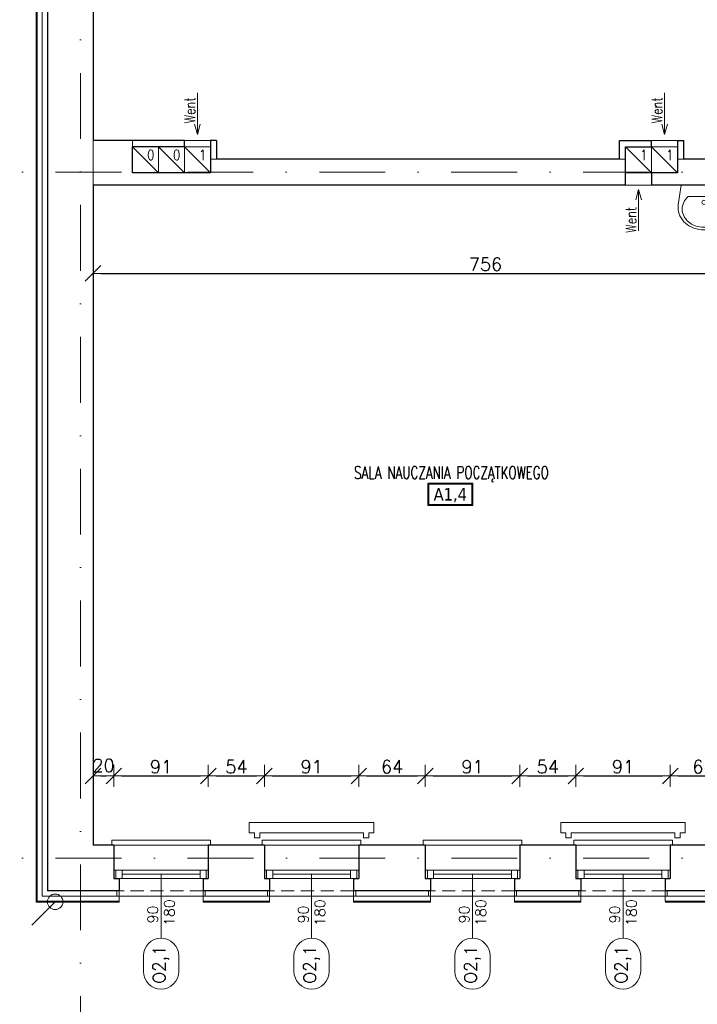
# Model space of a CAD drawing. Header units: millimetres. Extents: x 23192 to 177760, y -399809 to -79279.
# Tile 234 of 256: x 57679 to 58332, y -195742 to -194794. Entities that reach past the tile are written whole.
import ezdxf
from ezdxf.enums import TextEntityAlignment as Align

# ---------------------------------------------------------------- set-up
doc = ezdxf.new("R2010")
doc.units = ezdxf.units.MM
doc.linetypes.add('DASHDOT', pattern=[25.4, 12.7, -6.35, 0, -6.35])
doc.linetypes.add('HIDDEN', pattern=[9.525, 6.35, -3.175])
doc.layers.get('0').update_dxf_attribs({"lineweight": 0})
for name, color, linetype, lineweight in [('!! 0_ Istn-okna', 6, 'Continuous', 13), ('!! 0_ Istn-sciany', 3, 'Continuous', 30), ('!! 0_ Istn-widok', 1, 'Continuous', 15), ('!! 0_ Opis', 8, 'Continuous', 13), ('!! 0_Istn-armatura', 6, 'Continuous', 9), ('!! 0_Istn-cienka', 4, 'Continuous', 9), ('!! 0_Istn-went', 5, 'Continuous', 13), ('!! 0_Opis_okna', 8, 'Continuous', 15), ('!! 0_Opis_pom', 9, 'Continuous', 13), ('!! 0_Osie', 1, 'DASHDOT', 13), ('!! 1_ tynk zewn  - nowy', 21, 'Continuous', 20), ('!! 2_ remont Ocieplenie', 4, 'ZIGZAG', 5), ('!! wymiary osi', 250, 'Continuous', 9), ('0-osie-liniA', 14, 'DASHDOT', 5), ('Dimension (ISO)', 7, 'Continuous', 25)]:
    doc.layers.add(name, color=color, linetype=linetype, lineweight=lineweight)
doc.layers.add('!! 0_Istn-grzejniki', color=7, linetype='Continuous', lineweight=0, plot=False)
doc.layers.add('Powierzchnia', color=140, linetype='Continuous', lineweight=5, plot=False)
doc.styles.add('ARCHETYP', font='romans.shx', dxfattribs={"height": 15})
doc.styles.add('ARIAL', font='tahoma.ttf')
doc.styles.add('Note Text (ISO)', font='tahoma.ttf')
doc.styles.add('TXT', font='simplex.shx')
doc.linetypes.add('ZIGZAG', pattern='A,0.00254,-5.08,[131,ltypeshp.shx,S=5.08,R=0,X=-5.08,Y=0],-10.16,[131,ltypeshp.shx,S=5.08,R=180,X=5.08,Y=0],-5.08', length=20.32254)
doc.dimstyles.new('Default (ISO)', dxfattribs={"dimscale": 5, "dimtxt": 5, "dimasz": 5, "dimexe": 3.175, "dimexo": 0, "dimgap": 0.762, "dimtad": 1, "dimdec": 0, "dimrnd": 1e-08, "dimzin": 0, "dimtxsty": 'Note Text (ISO)', "dimcen": 0.09, "dimdle": 10, "dimclrd": 256, "dimclre": 256, "dimclrt": 256, "dimazin": 0, "dimtfac": 0.70104, "dimtmove": 0, "dimatfit": 3, "dimfxl": 1, "dimtolj": 1, "dimtzin": 0, "dimlwd": -1, "dimlwe": -1, "dimarcsym": 0})
doc.dimstyles.new('DIM50', dxfattribs={"dimscale": 5, "dimtxt": 2.5, "dimasz": 1.5, "dimexe": 0, "dimexo": 0, "dimgap": 0.5, "dimtad": 1, "dimdec": 4, "dimrnd": 0.5, "dimdsep": 46, "dimtxsty": 'TXT', "dimblk1": 'TICK1', "dimblk2": 'TICK1', "dimsah": 1, "dimcen": 0, "dimse1": 1, "dimse2": 1, "dimclrd": 1, "dimclre": 7, "dimclrt": 9, "dimadec": 0, "dimazin": 0, "dimtfac": 1, "dimtdec": 4, "dimtmove": 2, "dimatfit": 3, "dimldrblk": 'TICK1', "dimfxl": 1, "dimtolj": 1, "dimarcsym": 0})

# ---------------------------------------------------------------- blocks, each defined once
blk = doc.blocks.new('A$C578D6593')
for p, q in [((-26.36, 0), (-29.16, 18.76)), ((-19.63, 11), (10.9, 11)), ((17.64, 0), (20.43, 18.76)), ((-26.36, 0), (17.64, 0))]:
    blk.add_line(p, q)
blk.add_circle((-4.36, 16.5), 2)
for centre, radius, start, end in [((-5.67, 17.67), 25.11, 109.6071, 130.69553), ((-5.67, 19.17), 21.11, 109.6071, 130.69553), ((-4.36, 14), 29, 90, 109.6071), ((-4.36, 15.5), 25, 90, 109.6071), ((-4.36, 14), 29, 70.3929, 90), ((-4.36, 15.5), 25, 70.3929, 90), ((-3.06, 19.17), 21.11, 49.30447, 70.3929), ((-3.06, 17.67), 25.11, 49.30447, 70.3929), ((-10.79, 21.5), 18.58, 154.2825, 180), ((-7.68, 20), 22.03, 130.69553, 154.2825), ((-10.79, 23), 14.58, 154.2825, 180), ((-7.68, 21.5), 18.03, 130.69553, 154.2825), ((-1.05, 21.5), 18.03, 25.7175, 49.30447), ((-1.05, 20), 22.03, 25.7175, 49.30447), ((2.06, 23), 14.58, 0, 25.7175), ((2.06, 21.5), 18.58, 0, 25.7175), ((-10.79, 21.5), 18.58, 180, 188.47944), ((-10.79, 23), 14.58, 180, 205.7175), ((2.06, 23), 14.58, 334.2825, 0), ((2.06, 21.5), 18.58, 351.52056, 0), ((-7.68, 24.5), 18.03, 205.7175, 228.4823), ((-1.05, 24.5), 18.03, 311.5177, 334.2825)]:
    blk.add_arc(centre, radius, start, end)
blk = doc.blocks.new('TICK1')
at = {"color": 0}
for p, q in [((0, -1.4), (0, 1.4)), ((0, 0), (-1, 0))]:
    blk.add_line(p, q, dxfattribs=at)
at = {"color": 2}
blk.add_line((-1, -1), (1, 1), dxfattribs=at)
blk = doc.blocks.new('*D3790')
at = {"layer": '!! wymiary osi', "color": 1, "lineweight": -2, "transparency": 16777216}
blk.add_line((48732.98, -195696.55), (48732.98, -195670.59), dxfattribs=at)
at = {"layer": 'DEFPOINTS', "color": 0, "transparency": 16777216}
for p in [(48732.98, -195663.09), (48917.71, -195663.09), (48917.71, -195704.05)]:
    blk.add_point(p, dxfattribs=at)
at = {"layer": '!! wymiary osi', "color": 1, "lineweight": -2, "transparency": 16777216, "xscale": 7.5, "yscale": 7.5, "zscale": 7.5}
for p, rotation in [((48732.98, -195663.09), 90), ((48732.98, -195704.05), 270)]:
    blk.add_blockref('TICK1', p, dxfattribs=dict(at, rotation=rotation))
at = {"layer": '!! wymiary osi', "color": 9, "transparency": 16777216, "insert": (48724.23, -195683.57), "char_height": 12.5, "attachment_point": 5, "rotation": 90, "style": 'TXT'}
blk.add_mtext('\\A1;41', dxfattribs=at)
blk = doc.blocks.new('*D1419')
at = {"layer": 'DEFPOINTS', "color": 0, "transparency": 16777216}
for p in [(-689.8, 120.2), (510.2, 120.2), (510.2, 18.8)]:
    blk.add_point(p, dxfattribs=at)
at = {"layer": 'Dimension (ISO)', "transparency": 16777216}
for p, q in [((-689.8, 120.2), (-689.8, 2.9)), ((510.2, 120.2), (510.2, 2.9)), ((-664.8, 18.8), (485.2, 18.8))]:
    blk.add_line(p, q, dxfattribs=at)
for points in [[(-664.8, 22.9), (-664.8, 14.6), (-689.8, 18.8)], [(485.2, 22.9), (485.2, 14.6), (510.2, 18.8)]]:
    blk.add_solid(points, dxfattribs=at)
at = {"layer": 'Dimension (ISO)', "lineweight": 9, "transparency": 16777216, "insert": (-160.6, 48.6), "char_height": 25, "attachment_point": 1, "style": 'Note Text (ISO)'}
blk.add_mtext('\\A1;1200', dxfattribs=at)
blk = doc.blocks.new('1_ok-opis')
blk.add_line((0, 111.61), (0, 50))
for points in [[(-17, 128.61), (-17, 143.61)], [(17, 128.61), (17, 143.61)]]:
    blk.add_lwpolyline(points)
for centre, start, end in [((0, 143.61), 0, 180), ((0, 128.61), 180, 0)]:
    blk.add_arc(centre, 17, start, end)
at = {"style": 'ARCHETYP'}
for tag, height, rotation, p in [('NR', 12, 90, (0, 136.9)), ('NR', 12, 270, (0, 136.9)), ('SZEROKOŚĆ', 10, 90, (-8, 78.29)), ('WYSOKOŚĆ', 10, 270, (-8, 78.29)), ('WYSOKOŚĆ', 10, 90, (8, 78.29)), ('SZEROKOŚĆ', 10, 270, (8, 78.29))]:
    blk.add_attdef(tag, text='', height=height, rotation=rotation, dxfattribs=at).set_placement(p, align=Align.MIDDLE)
blk = doc.blocks.new('*D2639')
at = {"layer": '!! wymiary osi', "color": 1, "lineweight": -2, "transparency": 16777216}
blk.add_line((57616.73, -194305.63), (57616.73, -195636.63), dxfattribs=at)
at = {"layer": 'DEFPOINTS', "color": 0, "transparency": 16777216}
for p in [(57694.57, -194298.13), (57616.73, -195644.13), (57694.57, -195644.13)]:
    blk.add_point(p, dxfattribs=at)
at = {"layer": '!! wymiary osi', "color": 1, "lineweight": -2, "transparency": 16777216, "xscale": 7.5, "yscale": 7.5, "zscale": 7.5}
for p, rotation in [((57616.73, -194298.13), 90), ((57616.73, -195644.13), 270)]:
    blk.add_blockref('TICK1', p, dxfattribs=dict(at, rotation=rotation))
at = {"layer": '!! wymiary osi', "color": 9, "transparency": 16777216, "insert": (57607.98, -194971.13), "char_height": 12.5, "attachment_point": 5, "rotation": 90, "style": 'TXT'}
blk.add_mtext('\\A1;1346', dxfattribs=at)
blk = doc.blocks.new('*D2640')
at = {"layer": '!! wymiary osi', "color": 1, "lineweight": -2, "transparency": 16777216}
blk.add_line((57647.17, -194360.63), (57647.17, -194920.63), dxfattribs=at)
at = {"layer": 'DEFPOINTS', "color": 0, "transparency": 16777216}
for p in [(57749.57, -194353.13), (57647.17, -194928.13), (57868.57, -194928.13)]:
    blk.add_point(p, dxfattribs=at)
at = {"layer": '!! wymiary osi', "color": 1, "lineweight": -2, "transparency": 16777216, "xscale": 7.5, "yscale": 7.5, "zscale": 7.5}
for p, rotation in [((57647.17, -194353.13), 90), ((57647.17, -194928.13), 270)]:
    blk.add_blockref('TICK1', p, dxfattribs=dict(at, rotation=rotation))
at = {"layer": '!! wymiary osi', "color": 9, "transparency": 16777216, "insert": (57638.42, -194640.63), "char_height": 12.5, "attachment_point": 5, "rotation": 90, "style": 'TXT'}
blk.add_mtext('\\A1;575', dxfattribs=at)
blk = doc.blocks.new('*D2641')
at = {"layer": '!! wymiary osi', "color": 1, "lineweight": -2, "transparency": 16777216}
blk.add_line((57647.17, -194935.63), (57647.17, -194945.63), dxfattribs=at)
at = {"layer": 'DEFPOINTS', "color": 0, "transparency": 16777216}
for p in [(57868.57, -194928.13), (57647.17, -194953.13), (57868.57, -194953.13)]:
    blk.add_point(p, dxfattribs=at)
at = {"layer": '!! wymiary osi', "color": 1, "lineweight": -2, "transparency": 16777216, "xscale": 7.5, "yscale": 7.5, "zscale": 7.5}
for p, rotation in [((57647.17, -194928.13), 90), ((57647.17, -194953.13), 270)]:
    blk.add_blockref('TICK1', p, dxfattribs=dict(at, rotation=rotation))
at = {"layer": '!! wymiary osi', "color": 9, "transparency": 16777216, "insert": (57637.17, -194940.63), "char_height": 12.5, "attachment_point": 5, "rotation": 90, "style": 'TXT'}
blk.add_mtext('\\A1;25', dxfattribs=at)
blk = doc.blocks.new('*D2642')
at = {"layer": '!! wymiary osi', "color": 1, "lineweight": -2, "transparency": 16777216}
blk.add_line((57647.17, -194960.63), (57647.17, -195581.63), dxfattribs=at)
at = {"layer": 'DEFPOINTS', "color": 0, "transparency": 16777216}
for p in [(57868.57, -194953.13), (57647.17, -195589.13), (57749.57, -195589.13)]:
    blk.add_point(p, dxfattribs=at)
at = {"layer": '!! wymiary osi', "color": 1, "lineweight": -2, "transparency": 16777216, "xscale": 7.5, "yscale": 7.5, "zscale": 7.5}
for p, rotation in [((57647.17, -194953.13), 90), ((57647.17, -195589.13), 270)]:
    blk.add_blockref('TICK1', p, dxfattribs=dict(at, rotation=rotation))
at = {"layer": '!! wymiary osi', "color": 9, "transparency": 16777216, "insert": (57638.42, -195271.13), "char_height": 12.5, "attachment_point": 5, "rotation": 90, "style": 'TXT'}
blk.add_mtext('\\A1;636', dxfattribs=at)
blk = doc.blocks.new('*D2643')
at = {"layer": '!! wymiary osi', "color": 1, "lineweight": -2, "transparency": 16777216}
blk.add_line((57647.17, -195596.63), (57647.17, -195636.63), dxfattribs=at)
at = {"layer": 'DEFPOINTS', "color": 0, "transparency": 16777216}
for p in [(57749.57, -195589.13), (57647.17, -195644.13), (57774.57, -195644.13)]:
    blk.add_point(p, dxfattribs=at)
at = {"layer": '!! wymiary osi', "color": 1, "lineweight": -2, "transparency": 16777216, "xscale": 7.5, "yscale": 7.5, "zscale": 7.5}
for p, rotation in [((57647.17, -195589.13), 90), ((57647.17, -195644.13), 270)]:
    blk.add_blockref('TICK1', p, dxfattribs=dict(at, rotation=rotation))
at = {"layer": '!! wymiary osi', "color": 9, "transparency": 16777216, "insert": (57638.42, -195616.63), "char_height": 12.5, "attachment_point": 5, "rotation": 90, "style": 'TXT'}
blk.add_mtext('\\A1;55', dxfattribs=at)
blk = doc.blocks.new('*D2676')
at = {"layer": '!! wymiary osi', "color": 1, "lineweight": -2, "transparency": 16777216}
blk.add_line((57702.07, -195869.6), (60762.07, -195869.6), dxfattribs=at)
at = {"layer": 'DEFPOINTS', "color": 0, "transparency": 16777216}
for p in [(57694.57, -195657.59), (60769.57, -195657.59), (60769.57, -195869.6)]:
    blk.add_point(p, dxfattribs=at)
at = {"layer": '!! wymiary osi', "color": 1, "lineweight": -2, "transparency": 16777216, "xscale": 7.5, "yscale": 7.5, "zscale": 7.5, "rotation": 180}
blk.add_blockref('TICK1', (57694.57, -195869.6), dxfattribs=at)
at = {"layer": '!! wymiary osi', "color": 1, "lineweight": -2, "transparency": 16777216, "xscale": 7.5, "yscale": 7.5, "zscale": 7.5}
blk.add_blockref('TICK1', (60769.57, -195869.6), dxfattribs=at)
at = {"layer": '!! wymiary osi', "color": 9, "transparency": 16777216, "insert": (59232.07, -195860.85), "char_height": 12.5, "attachment_point": 5, "style": 'TXT'}
blk.add_mtext('\\A1;3075', dxfattribs=at)
blk = doc.blocks.new('*D2678')
at = {"layer": '!! wymiary osi', "color": 1, "lineweight": -2, "transparency": 16777216}
blk.add_line((57702.07, -195827.61), (57742.07, -195827.61), dxfattribs=at)
at = {"layer": 'DEFPOINTS', "color": 0, "transparency": 16777216}
for p in [(57749.57, -195589.13), (57694.57, -195644.13), (57749.57, -195827.61)]:
    blk.add_point(p, dxfattribs=at)
at = {"layer": '!! wymiary osi', "color": 1, "lineweight": -2, "transparency": 16777216, "xscale": 7.5, "yscale": 7.5, "zscale": 7.5, "rotation": 180}
blk.add_blockref('TICK1', (57694.57, -195827.61), dxfattribs=at)
at = {"layer": '!! wymiary osi', "color": 1, "lineweight": -2, "transparency": 16777216, "xscale": 7.5, "yscale": 7.5, "zscale": 7.5}
blk.add_blockref('TICK1', (57749.57, -195827.61), dxfattribs=at)
at = {"layer": '!! wymiary osi', "color": 9, "transparency": 16777216, "insert": (57722.07, -195818.86), "char_height": 12.5, "attachment_point": 5, "style": 'TXT'}
blk.add_mtext('\\A1;55', dxfattribs=at)
blk = doc.blocks.new('*D2679')
at = {"layer": '!! wymiary osi', "color": 1, "lineweight": -2, "transparency": 16777216}
blk.add_line((57757.07, -195827.61), (58618.07, -195827.61), dxfattribs=at)
at = {"layer": 'DEFPOINTS', "color": 0, "transparency": 16777216}
for p in [(57749.57, -195589.13), (58625.57, -195589.13), (58625.57, -195827.61)]:
    blk.add_point(p, dxfattribs=at)
at = {"layer": '!! wymiary osi', "color": 1, "lineweight": -2, "transparency": 16777216, "xscale": 7.5, "yscale": 7.5, "zscale": 7.5, "rotation": 180}
blk.add_blockref('TICK1', (57749.57, -195827.61), dxfattribs=at)
at = {"layer": '!! wymiary osi', "color": 1, "lineweight": -2, "transparency": 16777216, "xscale": 7.5, "yscale": 7.5, "zscale": 7.5}
blk.add_blockref('TICK1', (58625.57, -195827.61), dxfattribs=at)
at = {"layer": '!! wymiary osi', "color": 9, "transparency": 16777216, "insert": (58187.57, -195818.86), "char_height": 12.5, "attachment_point": 5, "style": 'TXT'}
blk.add_mtext('\\A1;876', dxfattribs=at)
blk = doc.blocks.new('*D2686')
at = {"layer": '!! wymiary osi', "color": 1, "lineweight": -2, "transparency": 16777216}
blk.add_line((57757.07, -195522.3), (57762.07, -195522.3), dxfattribs=at)
at = {"layer": 'DEFPOINTS', "color": 0, "transparency": 16777216}
for p in [(57769.57, -195522.3), (57749.57, -195589.13), (57769.57, -195589.13)]:
    blk.add_point(p, dxfattribs=at)
at = {"layer": '!! wymiary osi', "color": 1, "lineweight": -2, "transparency": 16777216, "xscale": 7.5, "yscale": 7.5, "zscale": 7.5, "rotation": 180}
blk.add_blockref('TICK1', (57749.57, -195522.3), dxfattribs=at)
at = {"layer": '!! wymiary osi', "color": 1, "lineweight": -2, "transparency": 16777216, "xscale": 7.5, "yscale": 7.5, "zscale": 7.5}
blk.add_blockref('TICK1', (57769.57, -195522.3), dxfattribs=at)
at = {"layer": '!! wymiary osi', "color": 9, "transparency": 16777216, "insert": (57759.57, -195512.3), "char_height": 12.5, "attachment_point": 5, "style": 'TXT'}
blk.add_mtext('\\A1;20', dxfattribs=at)
blk = doc.blocks.new('*D2687')
at = {"layer": '!! wymiary osi', "color": 1, "lineweight": -2, "transparency": 16777216}
blk.add_line((57777.07, -195522.3), (57853.07, -195522.3), dxfattribs=at)
at = {"layer": 'DEFPOINTS', "color": 0, "transparency": 16777216}
for p in [(57860.57, -195522.3), (57769.57, -195589.13), (57860.57, -195589.13)]:
    blk.add_point(p, dxfattribs=at)
at = {"layer": '!! wymiary osi', "color": 1, "lineweight": -2, "transparency": 16777216, "xscale": 7.5, "yscale": 7.5, "zscale": 7.5, "rotation": 180}
blk.add_blockref('TICK1', (57769.57, -195522.3), dxfattribs=at)
at = {"layer": '!! wymiary osi', "color": 1, "lineweight": -2, "transparency": 16777216, "xscale": 7.5, "yscale": 7.5, "zscale": 7.5}
blk.add_blockref('TICK1', (57860.57, -195522.3), dxfattribs=at)
at = {"layer": '!! wymiary osi', "color": 9, "transparency": 16777216, "insert": (57815.07, -195513.55), "char_height": 12.5, "attachment_point": 5, "style": 'TXT'}
blk.add_mtext('\\A1;91', dxfattribs=at)
blk = doc.blocks.new('*D2688')
at = {"layer": '!! wymiary osi', "color": 1, "lineweight": -2, "transparency": 16777216}
blk.add_line((57868.07, -195522.3), (57907.07, -195522.3), dxfattribs=at)
at = {"layer": 'DEFPOINTS', "color": 0, "transparency": 16777216}
for p in [(57914.57, -195522.3), (57860.57, -195589.13), (57914.57, -195589.13)]:
    blk.add_point(p, dxfattribs=at)
at = {"layer": '!! wymiary osi', "color": 1, "lineweight": -2, "transparency": 16777216, "xscale": 7.5, "yscale": 7.5, "zscale": 7.5, "rotation": 180}
blk.add_blockref('TICK1', (57860.57, -195522.3), dxfattribs=at)
at = {"layer": '!! wymiary osi', "color": 1, "lineweight": -2, "transparency": 16777216, "xscale": 7.5, "yscale": 7.5, "zscale": 7.5}
blk.add_blockref('TICK1', (57914.57, -195522.3), dxfattribs=at)
at = {"layer": '!! wymiary osi', "color": 9, "transparency": 16777216, "insert": (57887.57, -195513.55), "char_height": 12.5, "attachment_point": 5, "style": 'TXT'}
blk.add_mtext('\\A1;54', dxfattribs=at)
blk = doc.blocks.new('*D2689')
at = {"layer": '!! wymiary osi', "color": 1, "lineweight": -2, "transparency": 16777216}
blk.add_line((57922.07, -195522.3), (57998.07, -195522.3), dxfattribs=at)
at = {"layer": 'DEFPOINTS', "color": 0, "transparency": 16777216}
for p in [(58005.57, -195522.3), (57914.57, -195589.13), (58005.57, -195589.13)]:
    blk.add_point(p, dxfattribs=at)
at = {"layer": '!! wymiary osi', "color": 1, "lineweight": -2, "transparency": 16777216, "xscale": 7.5, "yscale": 7.5, "zscale": 7.5, "rotation": 180}
blk.add_blockref('TICK1', (57914.57, -195522.3), dxfattribs=at)
at = {"layer": '!! wymiary osi', "color": 1, "lineweight": -2, "transparency": 16777216, "xscale": 7.5, "yscale": 7.5, "zscale": 7.5}
blk.add_blockref('TICK1', (58005.57, -195522.3), dxfattribs=at)
at = {"layer": '!! wymiary osi', "color": 9, "transparency": 16777216, "insert": (57960.07, -195513.55), "char_height": 12.5, "attachment_point": 5, "style": 'TXT'}
blk.add_mtext('\\A1;91', dxfattribs=at)
blk = doc.blocks.new('*D2690')
at = {"layer": '!! wymiary osi', "color": 1, "lineweight": -2, "transparency": 16777216}
blk.add_line((58013.07, -195522.3), (58062.07, -195522.3), dxfattribs=at)
at = {"layer": 'DEFPOINTS', "color": 0, "transparency": 16777216}
for p in [(58069.57, -195522.3), (58005.57, -195589.13), (58069.57, -195589.13)]:
    blk.add_point(p, dxfattribs=at)
at = {"layer": '!! wymiary osi', "color": 1, "lineweight": -2, "transparency": 16777216, "xscale": 7.5, "yscale": 7.5, "zscale": 7.5, "rotation": 180}
blk.add_blockref('TICK1', (58005.57, -195522.3), dxfattribs=at)
at = {"layer": '!! wymiary osi', "color": 1, "lineweight": -2, "transparency": 16777216, "xscale": 7.5, "yscale": 7.5, "zscale": 7.5}
blk.add_blockref('TICK1', (58069.57, -195522.3), dxfattribs=at)
at = {"layer": '!! wymiary osi', "color": 9, "transparency": 16777216, "insert": (58037.57, -195513.55), "char_height": 12.5, "attachment_point": 5, "style": 'TXT'}
blk.add_mtext('\\A1;64', dxfattribs=at)
blk = doc.blocks.new('*D2691')
at = {"layer": '!! wymiary osi', "color": 1, "lineweight": -2, "transparency": 16777216}
blk.add_line((58077.07, -195522.3), (58153.07, -195522.3), dxfattribs=at)
at = {"layer": 'DEFPOINTS', "color": 0, "transparency": 16777216}
for p in [(58160.57, -195522.3), (58069.57, -195589.13), (58160.57, -195589.13)]:
    blk.add_point(p, dxfattribs=at)
at = {"layer": '!! wymiary osi', "color": 1, "lineweight": -2, "transparency": 16777216, "xscale": 7.5, "yscale": 7.5, "zscale": 7.5, "rotation": 180}
blk.add_blockref('TICK1', (58069.57, -195522.3), dxfattribs=at)
at = {"layer": '!! wymiary osi', "color": 1, "lineweight": -2, "transparency": 16777216, "xscale": 7.5, "yscale": 7.5, "zscale": 7.5}
blk.add_blockref('TICK1', (58160.57, -195522.3), dxfattribs=at)
at = {"layer": '!! wymiary osi', "color": 9, "transparency": 16777216, "insert": (58115.07, -195513.55), "char_height": 12.5, "attachment_point": 5, "style": 'TXT'}
blk.add_mtext('\\A1;91', dxfattribs=at)
blk = doc.blocks.new('*D2692')
at = {"layer": '!! wymiary osi', "color": 1, "lineweight": -2, "transparency": 16777216}
blk.add_line((58168.07, -195522.3), (58207.07, -195522.3), dxfattribs=at)
at = {"layer": 'DEFPOINTS', "color": 0, "transparency": 16777216}
for p in [(58214.57, -195522.3), (58160.57, -195589.13), (58214.57, -195589.13)]:
    blk.add_point(p, dxfattribs=at)
at = {"layer": '!! wymiary osi', "color": 1, "lineweight": -2, "transparency": 16777216, "xscale": 7.5, "yscale": 7.5, "zscale": 7.5, "rotation": 180}
blk.add_blockref('TICK1', (58160.57, -195522.3), dxfattribs=at)
at = {"layer": '!! wymiary osi', "color": 1, "lineweight": -2, "transparency": 16777216, "xscale": 7.5, "yscale": 7.5, "zscale": 7.5}
blk.add_blockref('TICK1', (58214.57, -195522.3), dxfattribs=at)
at = {"layer": '!! wymiary osi', "color": 9, "transparency": 16777216, "insert": (58187.57, -195513.55), "char_height": 12.5, "attachment_point": 5, "style": 'TXT'}
blk.add_mtext('\\A1;54', dxfattribs=at)
blk = doc.blocks.new('*D2693')
at = {"layer": '!! wymiary osi', "color": 1, "lineweight": -2, "transparency": 16777216}
blk.add_line((58222.07, -195522.3), (58298.07, -195522.3), dxfattribs=at)
at = {"layer": 'DEFPOINTS', "color": 0, "transparency": 16777216}
for p in [(58305.57, -195522.3), (58214.57, -195589.13), (58305.57, -195589.13)]:
    blk.add_point(p, dxfattribs=at)
at = {"layer": '!! wymiary osi', "color": 1, "lineweight": -2, "transparency": 16777216, "xscale": 7.5, "yscale": 7.5, "zscale": 7.5, "rotation": 180}
blk.add_blockref('TICK1', (58214.57, -195522.3), dxfattribs=at)
at = {"layer": '!! wymiary osi', "color": 1, "lineweight": -2, "transparency": 16777216, "xscale": 7.5, "yscale": 7.5, "zscale": 7.5}
blk.add_blockref('TICK1', (58305.57, -195522.3), dxfattribs=at)
at = {"layer": '!! wymiary osi', "color": 9, "transparency": 16777216, "insert": (58260.07, -195513.55), "char_height": 12.5, "attachment_point": 5, "style": 'TXT'}
blk.add_mtext('\\A1;91', dxfattribs=at)
blk = doc.blocks.new('*D2694')
at = {"layer": '!! wymiary osi', "color": 1, "lineweight": -2, "transparency": 16777216}
blk.add_line((58313.07, -195522.3), (58362.07, -195522.3), dxfattribs=at)
at = {"layer": 'DEFPOINTS', "color": 0, "transparency": 16777216}
for p in [(58369.57, -195522.3), (58305.57, -195589.13), (58369.57, -195589.13)]:
    blk.add_point(p, dxfattribs=at)
at = {"layer": '!! wymiary osi', "color": 1, "lineweight": -2, "transparency": 16777216, "xscale": 7.5, "yscale": 7.5, "zscale": 7.5, "rotation": 180}
blk.add_blockref('TICK1', (58305.57, -195522.3), dxfattribs=at)
at = {"layer": '!! wymiary osi', "color": 1, "lineweight": -2, "transparency": 16777216, "xscale": 7.5, "yscale": 7.5, "zscale": 7.5}
blk.add_blockref('TICK1', (58369.57, -195522.3), dxfattribs=at)
at = {"layer": '!! wymiary osi', "color": 9, "transparency": 16777216, "insert": (58337.57, -195513.55), "char_height": 12.5, "attachment_point": 5, "style": 'TXT'}
blk.add_mtext('\\A1;64', dxfattribs=at)
blk = doc.blocks.new('*D2730')
at = {"layer": '!! wymiary osi', "color": 1, "lineweight": -2, "transparency": 16777216}
blk.add_line((57757.07, -195038.07), (58498.07, -195038.07), dxfattribs=at)
at = {"layer": 'DEFPOINTS', "color": 0, "transparency": 16777216}
for p in [(57749.57, -194953.13), (58505.57, -194953.13), (58505.57, -195038.07)]:
    blk.add_point(p, dxfattribs=at)
at = {"layer": '!! wymiary osi', "color": 1, "lineweight": -2, "transparency": 16777216, "xscale": 7.5, "yscale": 7.5, "zscale": 7.5, "rotation": 180}
blk.add_blockref('TICK1', (57749.57, -195038.07), dxfattribs=at)
at = {"layer": '!! wymiary osi', "color": 1, "lineweight": -2, "transparency": 16777216, "xscale": 7.5, "yscale": 7.5, "zscale": 7.5}
blk.add_blockref('TICK1', (58505.57, -195038.07), dxfattribs=at)
at = {"layer": '!! wymiary osi', "color": 9, "transparency": 16777216, "insert": (58127.57, -195029.32), "char_height": 12.5, "attachment_point": 5, "style": 'TXT'}
blk.add_mtext('\\A1;756', dxfattribs=at)
blk = doc.blocks.new('BLOK OSI')
at = {"layer": '0-osie-liniA', "ltscale": 5}
for points in [[(48917.71142, -193635.47368), (48917.71142, -195993.9543)], [(48639.25763, -195002.0883), (55442.2848, -195002.0883)], [(48639.33021, -195663.0883), (55424.2848, -195663.0883)]]:
    blk.add_lwpolyline(points, dxfattribs=at)
at = {"layer": '!! wymiary osi'}
dim = blk.add_linear_dim(base=(48732.97828, -195663.0883), p1=(48917.71142, -195704.04847), p2=(48917.71142, -195663.0883), angle=90, dimstyle='DIM50', dxfattribs=at)
dim.commit()
dim.dimension.update_dxf_attribs({"geometry": '*D3790', "text_midpoint": (48724.22828, -195683.56839)})
blk = doc.blocks.new('A$C11ef928a')
at = {"layer": 'Dimension (ISO)', "lineweight": 9}
dim = blk.add_linear_dim(base=(510.2, 18.8), p1=(-689.8, 120.2), p2=(510.2, 120.2), angle=180, dimstyle='Default (ISO)', override={"dimdec": 0, "dimlfac": 1, "dimtp": 0, "dimtm": 0, "dimtdec": 2, "dimtofl": 0, "dimatfit": 1}, dxfattribs=at)
dim.commit()
dim.dimension.update_dxf_attribs({"geometry": '*D1419', "text_midpoint": (-125.7, 18.8), "dimtype": 128})

msp = doc.modelspace()

# ---------------------------------------------------------------- linework, layer by layer
at = {"layer": '!! 0_ Istn-okna'}
for points in [[(57769.56735, -195613.12813), (57860.56735, -195613.12813)], [(57914.56735, -195613.12813), (58005.56735, -195613.12813)], [(58069.56735, -195613.12813), (58160.56735, -195613.12813)], [(58214.56735, -195613.12813), (58305.56735, -195613.12813)], [(57769.56735, -195621.12813), (57860.56735, -195621.12813)], [(57777.56735, -195617.12813), (57852.56735, -195617.12813)], [(57914.56735, -195621.12813), (58005.56735, -195621.12813)], [(57922.56735, -195617.12813), (57997.56735, -195617.12813)], [(58069.56735, -195621.12813), (58160.56735, -195621.12813)], [(58077.56735, -195617.12813), (58152.56735, -195617.12813)], [(58214.56735, -195621.12813), (58305.56735, -195621.12813)], [(58222.56735, -195617.12813), (58297.56735, -195617.12813)]]:
    msp.add_lwpolyline(points, dxfattribs=at)
for points in [[(57771.56735, -195621.12813), (57777.56735, -195621.12813), (57777.56735, -195613.12813), (57771.56735, -195613.12813)], [(57852.56735, -195621.12813), (57858.56735, -195621.12813), (57858.56735, -195613.12813), (57852.56735, -195613.12813)], [(57916.56735, -195621.12813), (57922.56735, -195621.12813), (57922.56735, -195613.12813), (57916.56735, -195613.12813)], [(57997.56735, -195621.12813), (58003.56735, -195621.12813), (58003.56735, -195613.12813), (57997.56735, -195613.12813)], [(58071.56735, -195621.12813), (58077.56735, -195621.12813), (58077.56735, -195613.12813), (58071.56735, -195613.12813)], [(58152.56735, -195621.12813), (58158.56735, -195621.12813), (58158.56735, -195613.12813), (58152.56735, -195613.12813)], [(58216.56735, -195621.12813), (58222.56735, -195621.12813), (58222.56735, -195613.12813), (58216.56735, -195613.12813)], [(58297.56735, -195621.12813), (58303.56735, -195621.12813), (58303.56735, -195613.12813), (58297.56735, -195613.12813)]]:
    msp.add_lwpolyline(points, close=True, dxfattribs=at)
at = {"layer": '!! 0_ Istn-sciany'}
for p, q in [((57705.56735, -194309.12813), (57705.56735, -195633.12813)), ((57749.56735, -194353.12813), (57749.56735, -194910.12813)), ((57862.56735, -194910.12813), (57862.56735, -194941.12813)), ((57868.56735, -194910.12813), (57868.56735, -194928.12813)), ((57749.56735, -194953.12813), (57749.56735, -195589.12813))]:
    msp.add_line(p, q, dxfattribs=at)
for points in [[(57837.56735, -194910.12813), (57749.56735, -194910.12813)], [(57837.56735, -194916.12813), (57837.56735, -194910.12813)], [(57868.56735, -194910.12813), (57862.56735, -194910.12813)], [(58256.56735, -194928.12813), (58256.56735, -194910.12813)], [(58256.56735, -194910.12813), (58287.56735, -194910.12813)], [(58287.56735, -194916.12813), (58287.56735, -194910.12813)], [(58312.56735, -194910.12813), (58312.56735, -194941.12813)], [(58312.56735, -194910.12813), (58318.56735, -194910.12813)], [(58318.56735, -194928.12813), (58318.56735, -194910.12813)], [(57837.56735, -194916.12813), (57787.56735, -194916.12813)], [(57787.56735, -194941.12813), (57787.56735, -194916.12813)], [(58262.56735, -194953.12813), (58262.56735, -194916.12813)], [(58262.56735, -194916.12813), (58287.56735, -194916.12813)], [(58256.56735, -194928.12813), (57868.56735, -194928.12813)], [(58357.56735, -194928.12813), (58318.56735, -194928.12813)], [(57862.56735, -194941.12813), (57787.56735, -194941.12813)], [(58312.56735, -194941.12813), (58287.56735, -194941.12813)], [(58287.56735, -194941.12813), (58287.56735, -194953.12813)], [(58262.56735, -194953.12813), (57749.56735, -194953.12813)], [(58363.56735, -194953.12813), (58287.56735, -194953.12813)], [(57769.56735, -195589.12813), (57749.56735, -195589.12813)], [(57769.56735, -195589.12813), (57769.56735, -195621.12813)], [(57914.56735, -195589.12813), (57860.56735, -195589.12813)], [(57860.56735, -195589.12813), (57860.56735, -195621.12813)], [(57914.56735, -195589.12813), (57914.56735, -195621.12813)], [(58069.56735, -195589.12813), (58005.56735, -195589.12813)], [(58005.56735, -195589.12813), (58005.56735, -195621.12813)], [(58069.56735, -195589.12813), (58069.56735, -195621.12813)], [(58214.56735, -195589.12813), (58160.56735, -195589.12813)], [(58160.56735, -195589.12813), (58160.56735, -195621.12813)], [(58214.56735, -195589.12813), (58214.56735, -195621.12813)], [(58369.56735, -195589.12813), (58305.56735, -195589.12813)], [(58305.56735, -195589.12813), (58305.56735, -195621.12813)], [(57769.56735, -195621.12813), (57774.56735, -195621.12813)], [(57774.56735, -195621.12813), (57774.56735, -195633.12813)], [(57855.56735, -195621.12813), (57860.56735, -195621.12813)], [(57855.56735, -195621.12813), (57855.56735, -195633.12813)], [(57914.56735, -195621.12813), (57919.56735, -195621.12813)], [(57919.56735, -195621.12813), (57919.56735, -195633.12813)], [(58000.56735, -195621.12813), (58005.56735, -195621.12813)], [(58000.56735, -195621.12813), (58000.56735, -195633.12813)], [(58069.56735, -195621.12813), (58074.56735, -195621.12813)], [(58074.56735, -195621.12813), (58074.56735, -195633.12813)], [(58155.56735, -195621.12813), (58160.56735, -195621.12813)], [(58155.56735, -195621.12813), (58155.56735, -195633.12813)], [(58214.56735, -195621.12813), (58219.56735, -195621.12813)], [(58219.56735, -195621.12813), (58219.56735, -195633.12813)], [(58300.56735, -195621.12813), (58305.56735, -195621.12813)], [(58300.56735, -195621.12813), (58300.56735, -195633.12813)], [(57774.56735, -195633.12813), (57705.56735, -195633.12813)], [(57919.56735, -195633.12813), (57855.56735, -195633.12813)], [(58074.56735, -195633.12813), (58000.56735, -195633.12813)], [(58219.56735, -195633.12813), (58155.56735, -195633.12813)], [(58374.56735, -195633.12813), (58300.56735, -195633.12813)]]:
    msp.add_lwpolyline(points, dxfattribs=at)
at = {"layer": '!! 0_ Istn-widok'}
for points in [[(57749.56735, -194910.12813), (57749.56735, -194953.12813)], [(57787.56735, -194916.12813), (57787.56735, -194910.12813)], [(57868.56735, -194928.12813), (57862.56735, -194928.12813)], [(58256.56735, -194928.12813), (58262.56735, -194928.12813)], [(58318.56735, -194928.12813), (58312.56735, -194928.12813)], [(57767.56735, -195584.12813), (57862.56735, -195584.12813)], [(57767.56735, -195589.12813), (57767.56735, -195584.12813)], [(57862.56735, -195589.12813), (57862.56735, -195584.12813)], [(57912.56735, -195584.12813), (58007.56735, -195584.12813)], [(57912.56735, -195589.12813), (57912.56735, -195584.12813)], [(58007.56735, -195589.12813), (58007.56735, -195584.12813)], [(58067.56735, -195584.12813), (58162.56735, -195584.12813)], [(58067.56735, -195589.12813), (58067.56735, -195584.12813)], [(58162.56735, -195589.12813), (58162.56735, -195584.12813)], [(58212.56735, -195584.12813), (58307.56735, -195584.12813)], [(58212.56735, -195589.12813), (58212.56735, -195584.12813)], [(58307.56735, -195589.12813), (58307.56735, -195584.12813)], [(57772.56735, -195633.12813), (57772.56735, -195638.12813)], [(57857.56735, -195633.12813), (57857.56735, -195638.12813)], [(57917.56735, -195633.12813), (57917.56735, -195638.12813)], [(58002.56735, -195633.12813), (58002.56735, -195638.12813)], [(58072.56735, -195633.12813), (58072.56735, -195638.12813)], [(58157.56735, -195633.12813), (58157.56735, -195638.12813)], [(58217.56735, -195633.12813), (58217.56735, -195638.12813)], [(58302.56735, -195633.12813), (58302.56735, -195638.12813)], [(57857.56735, -195638.12813), (57772.56735, -195638.12813)], [(58002.56735, -195638.12813), (57917.56735, -195638.12813)], [(58157.56735, -195638.12813), (58072.56735, -195638.12813)], [(58302.56735, -195638.12813), (58217.56735, -195638.12813)]]:
    msp.add_lwpolyline(points, dxfattribs=at)
msp.add_circle((57713.06735, -195643.62813), 7.5, dxfattribs=at)
at = {"layer": '!! 0_ Opis'}
msp.add_lwpolyline([(57690.43015, -195666.26533), (57713.06735, -195643.62813)], dxfattribs=at)
at = {"layer": '!! 0_Istn-cienka', "linetype": 'HIDDEN', "ltscale": 2}
for points in [[(57769.56735, -195589.12813), (57860.56735, -195589.12813)], [(57914.56735, -195589.12813), (58005.56735, -195589.12813)], [(58069.56735, -195589.12813), (58160.56735, -195589.12813)], [(58214.56735, -195589.12813), (58305.56735, -195589.12813)], [(57855.56735, -195633.12813), (57774.56735, -195633.12813)], [(58000.56735, -195633.12813), (57919.56735, -195633.12813)], [(58155.56735, -195633.12813), (58074.56735, -195633.12813)], [(58300.56735, -195633.12813), (58219.56735, -195633.12813)]]:
    msp.add_lwpolyline(points, dxfattribs=at)
at = {"layer": '!! 0_Istn-grzejniki'}
for points in [[(57905.06735, -195582.12813), (57905.06735, -195577.12813), (57900.06735, -195577.12813), (57900.06735, -195567.12813), (58020.06735, -195567.12813), (58020.06735, -195577.12813), (58015.06735, -195577.12813), (58015.06735, -195582.12813), (58010.06735, -195582.12813), (58010.06735, -195577.12813), (57910.06735, -195577.12813), (57910.06735, -195582.12813)], [(58205.06735, -195582.12813), (58205.06735, -195577.12813), (58200.06735, -195577.12813), (58200.06735, -195567.12813), (58320.06735, -195567.12813), (58320.06735, -195577.12813), (58315.06735, -195577.12813), (58315.06735, -195582.12813), (58310.06735, -195582.12813), (58310.06735, -195577.12813), (58210.06735, -195577.12813), (58210.06735, -195582.12813)]]:
    msp.add_lwpolyline(points, close=True, dxfattribs=at)
at = {"layer": '!! 0_Istn-went'}
for points in [[(57850.06735, -194864.17108), (57850.06735, -194904.2176)], [(58300.06735, -194864.17108), (58300.06735, -194904.2176)], [(57850.06735, -194904.2176), (57847.38786, -194894.2176)], [(57850.06735, -194904.2176), (57852.74684, -194894.2176)], [(58300.06735, -194904.2176), (58297.38786, -194894.2176)], [(58300.06735, -194904.2176), (58302.74684, -194894.2176)], [(57837.56735, -194910.12813), (57862.56735, -194910.12813)], [(58287.56735, -194910.12813), (58312.56735, -194910.12813)], [(57787.56735, -194916.12813), (57812.56735, -194941.12813)], [(57812.56735, -194916.12813), (57837.56735, -194941.12813)], [(57837.56735, -194916.12813), (57862.56735, -194941.12813)], [(58262.56735, -194916.12813), (58287.56735, -194941.12813)], [(58287.56735, -194916.12813), (58312.56735, -194941.12813)], [(58287.56735, -194953.12813), (58262.56735, -194953.12813)], [(58275.06735, -194957.18006), (58272.38786, -194967.18006)], [(58275.06735, -194997.22659), (58275.06735, -194957.18006)], [(58275.06735, -194957.18006), (58277.74684, -194967.18006)]]:
    msp.add_lwpolyline(points, dxfattribs=at)
for points in [[(57787.56735, -194941.12813), (57812.56735, -194941.12813), (57812.56735, -194916.12813), (57787.56735, -194916.12813)], [(57812.56735, -194941.12813), (57837.56735, -194941.12813), (57837.56735, -194916.12813), (57812.56735, -194916.12813)], [(57837.56735, -194941.12813), (57862.56735, -194941.12813), (57862.56735, -194916.12813), (57837.56735, -194916.12813)], [(58262.56735, -194941.12813), (58287.56735, -194941.12813), (58287.56735, -194916.12813), (58262.56735, -194916.12813)], [(58287.56735, -194941.12813), (58312.56735, -194941.12813), (58312.56735, -194916.12813), (58287.56735, -194916.12813)]]:
    msp.add_lwpolyline(points, close=True, dxfattribs=at)
at = {"layer": '!! 0_Opis_pom', "ltscale": 0.7}
for points in [[(58071.90276, -195261.84213), (58115.42276, -195261.84213), (58115.42276, -195240.08213), (58071.90276, -195240.08213)], [(58072.99076, -195260.75413), (58114.33476, -195260.75413), (58114.33476, -195241.17013), (58072.99076, -195241.17013)]]:
    msp.add_lwpolyline(points, close=True, dxfattribs=at)
at = {"layer": '!! 1_ tynk zewn  - nowy'}
for points in [[(57774.56735, -195644.12813), (57694.56735, -195644.12813), (57694.56735, -194298.12813), (57774.56735, -194298.12813)], [(57774.56735, -195643.12813), (57695.56735, -195643.12813), (57695.56735, -194299.12813), (57774.56735, -194299.12813)], [(57774.56735, -195644.12813), (57774.56735, -195633.12813)], [(57855.56735, -195644.12813), (57855.56735, -195633.12813)], [(57919.56735, -195644.12813), (57919.56735, -195633.12813)], [(58000.56735, -195644.12813), (58000.56735, -195633.12813)], [(58074.56735, -195644.12813), (58074.56735, -195633.12813)], [(58155.56735, -195644.12813), (58155.56735, -195633.12813)], [(58219.56735, -195644.12813), (58219.56735, -195633.12813)], [(58300.56735, -195643.12813), (58300.56735, -195632.12813)], [(57919.56735, -195643.12813), (57855.56735, -195643.12813)], [(57919.56735, -195644.12813), (57855.56735, -195644.12813)], [(58074.56735, -195643.12813), (58000.56735, -195643.12813)], [(58074.56735, -195644.12813), (58000.56735, -195644.12813)], [(58219.56735, -195643.12813), (58155.56735, -195643.12813)], [(58219.56735, -195644.12813), (58155.56735, -195644.12813)], [(58374.56735, -195643.12813), (58300.56735, -195643.12813)], [(58374.56735, -195644.12813), (58300.56735, -195644.12813)]]:
    msp.add_lwpolyline(points, dxfattribs=at)
at = {"layer": '!! 2_ remont Ocieplenie', "linetype": 'ZIGZAG', "ltscale": 0.75}
for points in [[(57774.56735, -195638.12813), (57700.56735, -195638.12813), (57700.56735, -194304.12813), (57774.56735, -194304.12813)], [(57919.56735, -195638.12813), (57855.56735, -195638.12813)], [(58074.56735, -195638.12813), (58000.56735, -195638.12813)], [(58219.56735, -195638.12813), (58155.56735, -195638.12813)], [(58374.56735, -195638.12813), (58300.56735, -195638.12813)]]:
    msp.add_lwpolyline(points, dxfattribs=at)
at = {"layer": 'Powierzchnia'}
for points in [[(57749.56735, -194353.12813), (58481.56735, -194353.12813), (58481.56735, -194928.12813), (58444.56735, -194928.12813), (58444.56735, -194910.12813), (58357.56735, -194910.12813), (58357.56735, -194928.12813), (58318.56735, -194928.12813), (58318.56735, -194910.12813), (58256.56735, -194910.12813), (58256.56735, -194928.12813), (57868.56735, -194928.12813), (57868.56735, -194910.12813), (57749.56735, -194910.12813)], [(58625.56735, -194953.12813), (57749.56735, -194953.12813), (57749.56735, -195589.12813), (58625.56735, -195589.12813)]]:
    msp.add_lwpolyline(points, close=True, dxfattribs=at)

# ---------------------------------------------------------------- block references
at = {"layer": '!! 0_Istn-armatura', "rotation": 180}
msp.add_blockref('A$C578D6593', (58333.70373, -194953.12813), dxfattribs=at)
at = {"layer": '!! 0_Opis_okna'}
ref = msp.add_blockref('1_ok-opis', (57815.06735, -195567.12813), dxfattribs=dict(at, rotation=180))
ref.add_attrib('SZEROKOŚĆ', '90', dxfattribs={"layer": '0', "height": 10, "rotation": 90, "style": 'ARCHETYP'}).set_placement((57807.06735, -195655.84854), align=Align.MIDDLE)
ref.add_attrib('WYSOKOŚĆ', '180', dxfattribs={"layer": '0', "height": 10, "rotation": 90, "style": 'ARCHETYP'}).set_placement((57823.06735, -195654.07509), align=Align.MIDDLE)
ref.add_attrib('NR', 'O2,1', dxfattribs={"layer": '0', "height": 12, "rotation": 90, "style": 'ARCHETYP'}).set_placement((57815.06735, -195704.02958), align=Align.MIDDLE)
ref = msp.add_blockref('1_ok-opis', (57960.06735, -195567.12813), dxfattribs=dict(at, rotation=180))
ref.add_attrib('SZEROKOŚĆ', '90', dxfattribs={"layer": '0', "height": 10, "rotation": 90, "style": 'ARCHETYP'}).set_placement((57952.06735, -195655.84854), align=Align.MIDDLE)
ref.add_attrib('WYSOKOŚĆ', '180', dxfattribs={"layer": '0', "height": 10, "rotation": 90, "style": 'ARCHETYP'}).set_placement((57968.06735, -195654.07509), align=Align.MIDDLE)
ref.add_attrib('NR', 'O2,1', dxfattribs={"layer": '0', "height": 12, "rotation": 90, "style": 'ARCHETYP'}).set_placement((57960.06735, -195704.02958), align=Align.MIDDLE)
ref = msp.add_blockref('1_ok-opis', (58115.06735, -195567.12813), dxfattribs=dict(at, rotation=180))
ref.add_attrib('SZEROKOŚĆ', '90', dxfattribs={"layer": '0', "height": 10, "rotation": 90, "style": 'ARCHETYP'}).set_placement((58107.06735, -195655.84854), align=Align.MIDDLE)
ref.add_attrib('WYSOKOŚĆ', '180', dxfattribs={"layer": '0', "height": 10, "rotation": 90, "style": 'ARCHETYP'}).set_placement((58123.06735, -195654.07509), align=Align.MIDDLE)
ref.add_attrib('NR', 'O2,1', dxfattribs={"layer": '0', "height": 12, "rotation": 90, "style": 'ARCHETYP'}).set_placement((58115.06735, -195704.02958), align=Align.MIDDLE)
ref = msp.add_blockref('1_ok-opis', (58260.06735, -195567.12813), dxfattribs=dict(at, rotation=180))
ref.add_attrib('SZEROKOŚĆ', '90', dxfattribs={"layer": '0', "height": 10, "rotation": 90, "style": 'ARCHETYP'}).set_placement((58252.06735, -195655.84854), align=Align.MIDDLE)
ref.add_attrib('WYSOKOŚĆ', '180', dxfattribs={"layer": '0', "height": 10, "rotation": 90, "style": 'ARCHETYP'}).set_placement((58268.06735, -195654.07509), align=Align.MIDDLE)
ref.add_attrib('NR', 'O2,1', dxfattribs={"layer": '0', "height": 12, "rotation": 90, "style": 'ARCHETYP'}).set_placement((58260.06735, -195704.02958), align=Align.MIDDLE)
at = {"layer": '!! 0_Osie'}
msp.add_blockref('BLOK OSI', (8819.85593, 61.46017), dxfattribs=at)
at = {"xscale": -0.1, "yscale": 0.1, "zscale": 0.1, "rotation": 90}
msp.add_blockref('A$C11ef928a', (82225.12684, -195364.3052), dxfattribs=at)

# ---------------------------------------------------------------- texts
at = {"layer": '!! 0_Istn-went', "style": 'ARCHETYP', "width": 0.8}
for s, rotation, p in [('Went', 89.99999996, (57847.73712, -194893.54785)), ('Went', 89.99999996, (58297.73712, -194893.54785)), ('0', 0.00000004, (57801.72878, -194928.9506)), ('0', 0.00000004, (57826.72878, -194928.9506)), ('1', 0.00000004, (57851.72878, -194928.9506)), ('1', 0.00000004, (58276.72878, -194928.9506)), ('1', 0.00000004, (58301.72878, -194928.9506)), ('Went', 89.99999996, (58272.73712, -194999.01347))]:
    msp.add_text(s, height=10, rotation=rotation, dxfattribs=at).set_placement(p)
at = {"layer": '!! 0_Opis_pom', "ltscale": 0.7, "style": 'TXT', "width": 0.7}
msp.add_text('SALA NAUCZANIA POCZĄTKOWEGO', height=12, dxfattribs=at).set_placement((58094.7779, -195236.03582), align=Align.CENTER)
at = {"layer": '!! 0_Opis_pom', "ltscale": 0.7, "style": 'ARIAL'}
msp.add_attdef('A1,4', text='', height=11.968, dxfattribs=at).set_placement((58093.66276, -195250.96213), align=Align.MIDDLE_CENTER)

# ---------------------------------------------------------------- dimensions: what is measured, and where the dimension line sits
at = {"layer": '!! wymiary osi'}
for base, p1, p2, picture, middle in [((57616.72582, -195644.12813), (57694.56735, -194298.12813), (57694.56735, -195644.12813), '*D2639', (57607.97582, -194971.12813)), ((57647.17474, -194928.12813), (57749.56735, -194353.12813), (57868.56735, -194928.12813), '*D2640', (57638.42474, -194640.62813)), ((57647.17474, -194953.12813), (57868.56735, -194928.12813), (57868.56735, -194953.12813), '*D2641', (57637.17474, -194940.62813)), ((57647.17474, -195589.12813), (57868.56735, -194953.12813), (57749.56735, -195589.12813), '*D2642', (57638.42474, -195271.12813)), ((57647.17474, -195644.12813), (57749.56735, -195589.12813), (57774.56735, -195644.12813), '*D2643', (57638.42474, -195616.62813))]:
    dim = msp.add_linear_dim(base=base, p1=p1, p2=p2, angle=90, dimstyle='DIM50', dxfattribs=at)
    dim.commit()
    dim.dimension.update_dxf_attribs({"geometry": picture, "text_midpoint": middle})
for base, p1, p2, picture, middle in [((58505.56735, -195038.07353), (57749.56735, -194953.12813), (58505.56735, -194953.12813), '*D2730', (58127.56735, -195029.32353)), ((57769.56735, -195522.2998), (57749.56735, -195589.12813), (57769.56735, -195589.12813), '*D2686', (57759.56735, -195512.2998)), ((57860.56735, -195522.2998), (57769.56735, -195589.12813), (57860.56735, -195589.12813), '*D2687', (57815.06735, -195513.5498)), ((57914.56735, -195522.2998), (57860.56735, -195589.12813), (57914.56735, -195589.12813), '*D2688', (57887.56735, -195513.5498)), ((58005.56735, -195522.2998), (57914.56735, -195589.12813), (58005.56735, -195589.12813), '*D2689', (57960.06735, -195513.5498)), ((58069.56735, -195522.2998), (58005.56735, -195589.12813), (58069.56735, -195589.12813), '*D2690', (58037.56735, -195513.5498)), ((58160.56735, -195522.2998), (58069.56735, -195589.12813), (58160.56735, -195589.12813), '*D2691', (58115.06735, -195513.5498)), ((58214.56735, -195522.2998), (58160.56735, -195589.12813), (58214.56735, -195589.12813), '*D2692', (58187.56735, -195513.5498)), ((58305.56735, -195522.2998), (58214.56735, -195589.12813), (58305.56735, -195589.12813), '*D2693', (58260.06735, -195513.5498)), ((58369.56735, -195522.2998), (58305.56735, -195589.12813), (58369.56735, -195589.12813), '*D2694', (58337.56735, -195513.5498)), ((57749.56735, -195827.61399), (57694.56735, -195644.12813), (57749.56735, -195589.12813), '*D2678', (57722.06735, -195818.86399)), ((58625.56735, -195827.61399), (57749.56735, -195589.12813), (58625.56735, -195589.12813), '*D2679', (58187.56735, -195818.86399)), ((60769.56735, -195869.60485), (57694.56735, -195657.58663), (60769.56735, -195657.58663), '*D2676', (59232.06735, -195860.85485))]:
    dim = msp.add_linear_dim(base=base, p1=p1, p2=p2, dimstyle='DIM50', dxfattribs=at)
    dim.commit()
    dim.dimension.update_dxf_attribs({"geometry": picture, "text_midpoint": middle})

doc.saveas('drawing.dxf')
